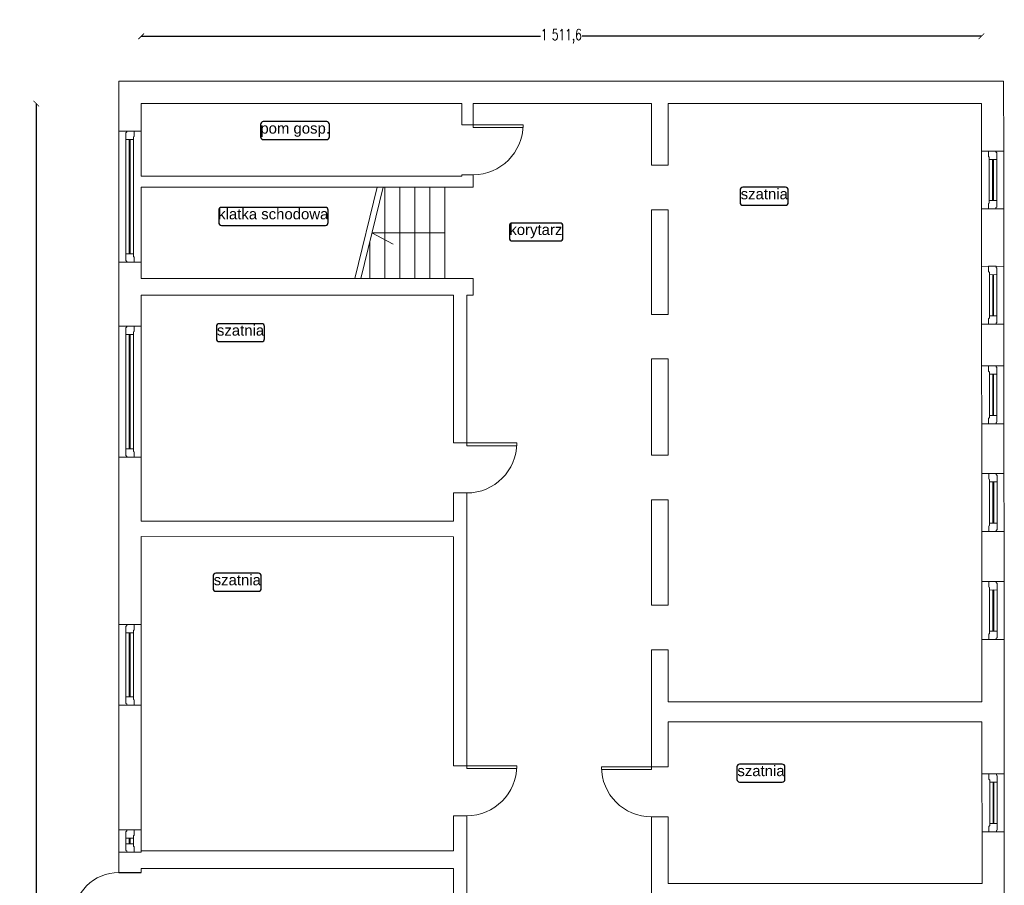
# Model space of a CAD drawing. Header units: centimetres. Extents: x -28146 to 19487, y -25160 to -2224.
# Tile 5 of 29: x -16576 to -14804, y -18077 to -16520. Entities that reach past the tile are written whole.
import ezdxf
from ezdxf.enums import TextEntityAlignment as Align

# ---------------------------------------------------------------- set-up
doc = ezdxf.new("R2010")
doc.units = ezdxf.units.CM
doc.header["$LTSCALE"] = 10
doc.linetypes.add('CONTINU', pattern=[0, 0])
for name, color, linetype, lineweight, true_color in [('IS_Okno_Drzwi', 7, 'Continuous', 9, 0x000000), ('IS_Room (Automatic)', 7, 'Continuous', 25, 0x000000), ('IS_Ściana1', 7, 'Continuous', 9, 0x000000)]:
    doc.layers.add(name, color=color, linetype=linetype, lineweight=lineweight, true_color=true_color)
doc.layers.add('Urzadzenia', color=7, linetype='CONTINU', lineweight=5)
doc.styles.add('Arial_____', font='arial.ttf')
doc.styles.add('styl1', font='simplex.shx', dxfattribs={"width": 0.7})
doc.dimstyles.new('100', dxfattribs={"dimtxt": 20, "dimasz": 10, "dimexe": 1.25, "dimexo": 0, "dimtad": 0, "dimdec": 1, "dimdsep": 46, "dimlunit": 6, "dimtxsty": 'styl1', "dimblk1": 'ARCHTICK', "dimblk2": 'ARCHTICK', "dimsah": 1, "dimcen": 5, "dimse1": 1, "dimse2": 1, "dimclrt": 256, "dimadec": 0, "dimazin": 0, "dimtfac": 1, "dimtdec": 1, "dimtmove": 0, "dimatfit": 3, "dimldrblk": 'ARCHTICK', "dimfxl": 1.25, "dimtolj": 1, "dimtzin": 0, "dimarcsym": 0})

# ---------------------------------------------------------------- blocks, each defined once
blk = doc.blocks.new('4_CoTo_OknoWScianie_1040_1200_400_150_0_15_0_0_ExportItem_1_50_0_False__87f71fa3-f148-4722-b574-2038bd8a55f3_ExportItem')
at = {"layer": 'IS_Okno_Drzwi', "lineweight": -2}
blk.add_lwpolyline([(-0.52, -0.075), (-0.425, -0.075), (-0.415, -0.065), (-0.415, -0.06), (-0.37, -0.06), (-0.37, 0.075), (-0.4875, 0.075), (-0.4975, 0.065), (-0.4975, 0.06), (-0.52, 0.06)], close=True, dxfattribs=at)
at = {"layer": 'IS_Okno_Drzwi', "lineweight": -2, "extrusion": (0, 0, -1)}
for points in [[(0.37, 0.075), (-0.37, 0.075), (-0.37, -0.06), (0.37, -0.06)], [(-0.52, -0.075), (-0.425, -0.075), (-0.415, -0.065), (-0.415, -0.06), (-0.37, -0.06), (-0.37, 0.075), (-0.4875, 0.075), (-0.4975, 0.065), (-0.4975, 0.06), (-0.52, 0.06)]]:
    blk.add_lwpolyline(points, close=True, dxfattribs=at)
at = {"layer": 'IS_Okno_Drzwi', "lineweight": -2, "extrusion": (0, 0, -1), "elevation": -0.001}
blk.add_lwpolyline([(0.37, 0.015), (-0.37, 0.015), (-0.37, 0), (0.37, 0)], close=True, dxfattribs=at)
blk = doc.blocks.new('4_CoTo_DrzwiWScianie_900_2000_240_100_0_50_0_0_ExportItem_1_50_0_False__87f71fa3-f148-4722-b574-2038bd8a55f3_ExportItem')
at = {"layer": 'IS_Okno_Drzwi', "lineweight": -2, "extrusion": (0, 0, -1)}
blk.add_lwpolyline([(-0.45, 1.02), (-0.45, 0.12), (-0.4, 0.12), (-0.4, 1.02)], close=True, dxfattribs=at)
at = {"layer": 'IS_Okno_Drzwi', "lineweight": -2}
blk.add_arc((0.45, 0.12), 0.9, 90, 180, dxfattribs=at)
blk = doc.blocks.new('4_CoTo_OknoWScianie_400_740_400_150_0_15_0_0_ExportItem_1_50_0_False__87f71fa3-f148-4722-b574-2038bd8a55f3_ExportItem')
at = {"layer": 'IS_Okno_Drzwi', "lineweight": -2}
blk.add_lwpolyline([(-0.2, -0.075), (-0.105, -0.075), (-0.095, -0.065), (-0.095, -0.06), (-0.05, -0.06), (-0.05, 0.075), (-0.1675, 0.075), (-0.1775, 0.065), (-0.1775, 0.06), (-0.2, 0.06)], close=True, dxfattribs=at)
at = {"layer": 'IS_Okno_Drzwi', "lineweight": -2, "extrusion": (0, 0, -1)}
for points in [[(0.05, 0.075), (-0.05, 0.075), (-0.05, -0.06), (0.05, -0.06)], [(-0.2, -0.075), (-0.105, -0.075), (-0.095, -0.065), (-0.095, -0.06), (-0.05, -0.06), (-0.05, 0.075), (-0.1675, 0.075), (-0.1775, 0.065), (-0.1775, 0.06), (-0.2, 0.06)]]:
    blk.add_lwpolyline(points, close=True, dxfattribs=at)
at = {"layer": 'IS_Okno_Drzwi', "lineweight": -2, "extrusion": (0, 0, -1), "elevation": -0.001}
blk.add_lwpolyline([(0.05, 0.015), (-0.05, 0.015), (-0.05, 0), (0.05, 0)], close=True, dxfattribs=at)
blk = doc.blocks.new('4_CoTo_OknoWScianie_1450_1110_400_150_0_15_0_0_ExportItem_1_50_0_False__87f71fa3-f148-4722-b574-2038bd8a55f3_ExportItem')
at = {"layer": 'IS_Okno_Drzwi', "lineweight": -2}
blk.add_lwpolyline([(-0.725, -0.075), (-0.63, -0.075), (-0.62, -0.065), (-0.62, -0.06), (-0.575, -0.06), (-0.575, 0.075), (-0.6925, 0.075), (-0.7025, 0.065), (-0.7025, 0.06), (-0.725, 0.06)], close=True, dxfattribs=at)
at = {"layer": 'IS_Okno_Drzwi', "lineweight": -2, "extrusion": (0, 0, -1)}
for points in [[(0.575, 0.075), (-0.575, 0.075), (-0.575, -0.06), (0.575, -0.06)], [(-0.725, -0.075), (-0.63, -0.075), (-0.62, -0.065), (-0.62, -0.06), (-0.575, -0.06), (-0.575, 0.075), (-0.6925, 0.075), (-0.7025, 0.065), (-0.7025, 0.06), (-0.725, 0.06)]]:
    blk.add_lwpolyline(points, close=True, dxfattribs=at)
at = {"layer": 'IS_Okno_Drzwi', "lineweight": -2, "extrusion": (0, 0, -1), "elevation": -0.001}
blk.add_lwpolyline([(0.575, 0.015), (-0.575, 0.015), (-0.575, 0), (0.575, 0)], close=True, dxfattribs=at)
blk = doc.blocks.new('4_CoTo_OknoWScianie_2360_1000_400_150_0_15_0_0_ExportItem_1_50_0_False__87f71fa3-f148-4722-b574-2038bd8a55f3_ExportItem')
at = {"layer": 'IS_Okno_Drzwi', "lineweight": -2}
blk.add_lwpolyline([(-1.18, -0.075), (-1.085, -0.075), (-1.075, -0.065), (-1.075, -0.06), (-1.03, -0.06), (-1.03, 0.075), (-1.1475, 0.075), (-1.1575, 0.065), (-1.1575, 0.06), (-1.18, 0.06)], close=True, dxfattribs=at)
at = {"layer": 'IS_Okno_Drzwi', "lineweight": -2, "extrusion": (0, 0, -1)}
for points in [[(1.03, 0.075), (-1.03, 0.075), (-1.03, -0.06), (1.03, -0.06)], [(-1.18, -0.075), (-1.085, -0.075), (-1.075, -0.065), (-1.075, -0.06), (-1.03, -0.06), (-1.03, 0.075), (-1.1475, 0.075), (-1.1575, 0.065), (-1.1575, 0.06), (-1.18, 0.06)]]:
    blk.add_lwpolyline(points, close=True, dxfattribs=at)
at = {"layer": 'IS_Okno_Drzwi', "lineweight": -2, "extrusion": (0, 0, -1), "elevation": -0.001}
blk.add_lwpolyline([(1.03, 0.015), (-1.03, 0.015), (-1.03, 0), (1.03, 0)], close=True, dxfattribs=at)
blk = doc.blocks.new('4_CoTo_DrzwiWScianie_900_2000_300_100_0_50_0_0_ExportItem_1_50_0_False__87f71fa3-f148-4722-b574-2038bd8a55f3_ExportItem')
at = {"layer": 'IS_Okno_Drzwi', "lineweight": -2, "extrusion": (0, 0, -1)}
blk.add_lwpolyline([(-0.45, 1.05), (-0.45, 0.15), (-0.4, 0.15), (-0.4, 1.05)], close=True, dxfattribs=at)
at = {"layer": 'IS_Okno_Drzwi', "lineweight": -2}
blk.add_arc((0.45, 0.15), 0.9, 90, 180, dxfattribs=at)
blk = doc.blocks.new('4_CoTo_DrzwiWScianie_900_2000_200_100_0_50_0_0_ExportItem_1_50_0_False__87f71fa3-f148-4722-b574-2038bd8a55f3_ExportItem')
at = {"layer": 'IS_Okno_Drzwi', "lineweight": -2, "extrusion": (0, 0, -1)}
blk.add_lwpolyline([(-0.45, 1), (-0.45, 0.1), (-0.4, 0.1), (-0.4, 1)], close=True, dxfattribs=at)
at = {"layer": 'IS_Okno_Drzwi', "lineweight": -2}
blk.add_arc((0.45, 0.1), 0.9, 90, 180, dxfattribs=at)
blk = doc.blocks.new('4_CoTo_DrzwiWScianie_820_2030_400_100_0_50_0_0_ExportItem_1_50_0_False__87f71fa3-f148-4722-b574-2038bd8a55f3_ExportItem')
at = {"layer": 'IS_Okno_Drzwi', "lineweight": -2, "extrusion": (0, 0, -1)}
blk.add_lwpolyline([(-0.41, 1.02), (-0.41, 0.2), (-0.36, 0.2), (-0.36, 1.02)], close=True, dxfattribs=at)
at = {"layer": 'IS_Okno_Drzwi', "lineweight": -2}
blk.add_arc((0.41, 0.2), 0.82, 90, 180, dxfattribs=at)
blk = doc.blocks.new('_ARCHTICK')
at = {"color": 0, "linetype": 'ByBlock', "const_width": 0.15}
blk.add_lwpolyline([(-0.5, -0.5), (0.5, 0.5)], dxfattribs=at)
blk = doc.blocks.new('*D482')
at = {"layer": 'Defpoints', "color": 0}
for p in [(-14845.6, -16549.5), (-16357.2, -16670.5), (-14845.6, -16670.5)]:
    blk.add_point(p, dxfattribs=at)
at = {"layer": 'Urzadzenia', "color": 0, "lineweight": -2}
for p, q in [((-16357.2, -16549.5), (-15638.7, -16549.5)), ((-14845.6, -16549.5), (-15564.1, -16549.5))]:
    blk.add_line(p, q, dxfattribs=at)
at = {"layer": 'Urzadzenia', "color": 0, "lineweight": -2, "xscale": 10, "yscale": 10, "zscale": 10, "rotation": 180}
blk.add_blockref('_ARCHTICK', (-16357.2, -16549.5), dxfattribs=at)
at = {"layer": 'Urzadzenia', "color": 0, "lineweight": -2, "xscale": 10, "yscale": 10, "zscale": 10}
blk.add_blockref('_ARCHTICK', (-14845.6, -16549.5), dxfattribs=at)
at = {"layer": 'Urzadzenia', "insert": (-15601.4, -16549.5), "char_height": 20, "attachment_point": 5, "style": 'styl1'}
blk.add_mtext('\\A1;1\xa0511,6', dxfattribs=at)
blk = doc.blocks.new('*D483')
at = {"layer": 'Defpoints', "color": 0}
for p in [(-16357.2, -16670.5), (-16545.9, -21555.5), (-16357.2, -21555.5)]:
    blk.add_point(p, dxfattribs=at)
at = {"layer": 'Urzadzenia', "color": 0, "lineweight": -2}
for p, q in [((-16545.9, -16670.5), (-16545.9, -19081.3)), ((-16545.9, -21555.5), (-16545.9, -19144.6))]:
    blk.add_line(p, q, dxfattribs=at)
at = {"layer": 'Urzadzenia', "color": 0, "lineweight": -2, "xscale": 10, "yscale": 10, "zscale": 10}
for p, rotation in [((-16545.9, -16670.5), 90), ((-16545.9, -21555.5), 270)]:
    blk.add_blockref('_ARCHTICK', p, dxfattribs=dict(at, rotation=rotation))
at = {"layer": 'Urzadzenia', "insert": (-16545.9, -19113), "char_height": 20, "attachment_point": 5, "rotation": 90, "style": 'styl1'}
blk.add_mtext('\\A1;4\xa0885', dxfattribs=at)

msp = doc.modelspace()

# ---------------------------------------------------------------- linework, layer by layer
msp.add_line((-16397.23, -18053.6, 9742.6), (-16357.23, -18053.6, 3207.47))
at = {"layer": 'IS_Room (Automatic)'}
for points, elevation in [([(-16137.46, -16735.33), (-16023.44, -16735.33, 0.4142136), (-16018.44, -16730.33), (-16018.44, -16708.04, 0.4142136), (-16023.44, -16703.04), (-16137.46, -16703.04, 0.4142136), (-16142.46, -16708.04), (-16142.46, -16730.33, 0.4142136)], 20660.2), ([(-15274.74, -16853.43), (-15198.16, -16853.43, 0.4142136), (-15193.16, -16848.43), (-15193.16, -16826.16, 0.4142136), (-15198.16, -16821.16), (-15274.74, -16821.16, 0.4142136), (-15279.74, -16826.16), (-15279.74, -16848.43, 0.4142136)], 20658.8), ([(-16212.71, -16889.54), (-16025.74, -16889.54, 0.4142136), (-16020.74, -16884.54), (-16020.74, -16862.26, 0.4142136), (-16025.74, -16857.26), (-16212.71, -16857.26, 0.4142136), (-16217.71, -16862.26), (-16217.71, -16884.54, 0.4142136)], 20660.1), ([(-15689.8, -16917.71), (-15603.4, -16917.71, 0.4142136), (-15598.4, -16912.71), (-15598.4, -16890.44, 0.4142136), (-15603.4, -16885.44), (-15689.8, -16885.44, 0.4142136), (-15694.8, -16890.44), (-15694.8, -16912.71, 0.4142136)], 20658), ([(-16216.89, -17098.74), (-16140.32, -17098.74, 0.4142136), (-16135.32, -17093.74), (-16135.32, -17071.47, 0.4142136), (-16140.32, -17066.47), (-16216.89, -17066.47, 0.4142136), (-16221.89, -17071.47), (-16221.89, -17093.74, 0.4142136)], 20658.9), ([(-16222.74, -17547.7), (-16146.16, -17547.7, 0.4142136), (-16141.16, -17542.7), (-16141.16, -17520.43, 0.4142136), (-16146.16, -17515.43), (-16222.74, -17515.43, 0.4142136), (-16227.74, -17520.43), (-16227.74, -17542.7, 0.4142136)], 20658.7), ([(-15280.58, -17891.06), (-15204.01, -17891.06, 0.4142136), (-15199.01, -17886.06), (-15199.01, -17863.79, 0.4142136), (-15204.01, -17858.79), (-15280.58, -17858.79, 0.4142136), (-15285.58, -17863.79), (-15285.58, -17886.06, 0.4142136)], 20658.6)]:
    msp.add_lwpolyline(points, format="xyb", close=True, dxfattribs=dict(at, elevation=elevation))
at = {"layer": 'IS_Ściana1'}
for p, q in [((-16397.23, -16720, 3207.47), (-16357.23, -16720, 3207.47)), ((-15760.23, -16708.67, 3207.47), (-15780.23, -16708.67, 3207.47)), ((-14805.54, -16755.96, 3207.47), (-14845.54, -16756, 3207.47)), ((-15409.23, -16781.59, 3207.47), (-15439.23, -16781.59, 3207.47)), ((-15760.23, -16798.67, 3207.47), (-15780.23, -16798.67, 3207.47)), ((-15932.67, -16821.18, 3207.47), (-15972.71, -16985.11, 3207.47)), ((-15922.04, -16821.18, 3207.47), (-15962.08, -16985.11, 3207.47)), ((-15918.63, -16985.11, 3207.47), (-15918.63, -16821.18, 3207.47)), ((-15891.63, -16985.11, 3207.47), (-15891.63, -16821.18, 3207.47)), ((-15864.63, -16985.11, 3207.47), (-15864.63, -16821.18, 3207.47)), ((-15837.63, -16985.11, 3207.47), (-15837.63, -16821.18, 3207.47)), ((-15810.63, -16985.11, 3207.47), (-15810.63, -16821.18, 3207.47)), ((-15409.23, -16861.59, 3207.47), (-15439.23, -16861.59, 3207.47)), ((-14805.46, -16859.96, 3207.47), (-14845.46, -16860, 3207.47)), ((-15810.63, -16903.14, 3207.47), (-15942.06, -16903.14, 3207.47)), ((-15942.06, -16903.14, 3207.47), (-15903.58, -16923.33, 3207.47)), ((-15945.63, -16985.11, 3207.47), (-15945.63, -16917.79, 3207.47)), ((-16397.23, -16956, 3207.47), (-16357.23, -16956, 3207.47)), ((-14805.38, -16963.26, 3207.47), (-14845.38, -16963.29, 3207.47)), ((-15409.23, -17049.93, 3207.47), (-15439.23, -17049.93, 3207.47)), ((-16397.23, -17070.74, 3207.47), (-16357.23, -17070.74, 3207.47)), ((-14805.3, -17067.26, 3207.47), (-14845.3, -17067.29, 3207.47)), ((-15409.23, -17129.93, 3207.47), (-15439.23, -17129.93, 3207.47)), ((-14805.24, -17142.29, 3207.47), (-14845.24, -17142.32, 3207.47)), ((-14805.16, -17246.29, 3207.47), (-14845.16, -17246.32, 3207.47)), ((-15771.41, -17280.94, 3207.47), (-15795.41, -17280.94, 3207.47)), ((-15409.23, -17303.19, 3207.47), (-15439.23, -17303.19, 3207.47)), ((-16397.23, -17306.74, 3207.47), (-16357.23, -17306.74, 3207.47)), ((-14805.09, -17336.11, 3207.47), (-14845.09, -17336.15, 3207.47)), ((-15771.41, -17370.94, 3207.47), (-15795.41, -17370.94, 3207.47)), ((-15409.23, -17383.19, 3207.47), (-15439.23, -17383.19, 3207.47)), ((-14805.01, -17440.11, 3207.47), (-14845.01, -17440.15, 3207.47)), ((-14804.93, -17530.46, 3207.47), (-14844.93, -17530.49, 3207.47)), ((-15409.23, -17572.99, 3207.47), (-15439.23, -17572.99, 3207.47)), ((-16397.23, -17607.66, 3207.47), (-16357.23, -17607.66, 3207.47)), ((-14804.85, -17634.46, 3207.47), (-14844.85, -17634.49, 3207.47)), ((-15409.23, -17652.99, 3207.47), (-15439.23, -17652.99, 3207.47)), ((-16397.23, -17752.66, 3207.47), (-16357.23, -17752.66, 3207.47)), ((-15771.41, -17861.51, 3207.47), (-15795.41, -17861.51, 3207.47)), ((-15409.23, -17863.41, 3207.47), (-15439.23, -17863.41, 3207.47)), ((-14804.66, -17876.37, 3207.47), (-14844.66, -17876.4, 3207.47)), ((-15771.41, -17951.51, 3207.47), (-15795.41, -17951.51, 3207.47)), ((-15409.23, -17953.41, 3207.47), (-15439.23, -17953.41, 3207.47)), ((-16397.23, -17977.04, 3207.47), (-16357.23, -17977.04, 3207.47)), ((-16397.23, -17977.04, 3207.47), (-16357.23, -17977.04, 3207.47)), ((-14804.58, -17980.37, 3207.47), (-14844.58, -17980.4, 3207.47)), ((-16397.23, -18017.04, 3207.47), (-16357.23, -18017.04, 3207.47))]:
    msp.add_line(p, q, dxfattribs=at)
at = {"layer": 'IS_Ściana1', "ltscale": 0.02}
msp.add_line((-16357.23, -18014.5, 3207.47), (-16357.23, -18017.04, 3207.47), dxfattribs=at)
at = {"layer": 'IS_Ściana1', "extrusion": (0, 1, 0)}
for points, elevation in [([(16397.23, 3207.47), (16357.23, 3207.47)], -16630.46), ([(15780.23, 3207.47), (16357.23, 3207.47)], -16630.46), ([(15760.23, 3207.47), (15780.23, 3207.47)], -16630.46), ([(15439.23, 3207.47), (15760.23, 3207.47)], -16630.46), ([(15409.23, 3207.47), (15439.23, 3207.47)], -16630.46), ([(14845.61, 3207.47), (15409.23, 3207.47)], -16630.46), ([(14805.64, 3207.47), (14845.61, 3207.47)], -16630.46), ([(15780.23, 3207.47), (16357.23, 3207.47)], -16670.46), ([(15439.23, 3207.47), (15760.23, 3207.47)], -16670.46), ([(14845.61, 3207.47), (15409.23, 3207.47)], -16670.46), ([(15780.23, 3207.47), (16357.23, 3207.47)], -16801.18), ([(15760.23, 3207.47), (16357.23, 3207.47)], -16821.18), ([(16357.23, 3207.47), (15760.23, 3207.47)], -16985.11), ([(16357.23, 3207.47), (15795.41, 3207.47)], -17015.11), ([(15760.23, 3207.47), (15771.41, 3207.47)], -17015.11), ([(15409.23, 3207.47), (14844.76, 3207.47)], -17746.59), ([(15409.23, 3207.47), (14844.74, 3207.47)], -17782.59), ([(16357.23, 3207.47), (15795.41, 3207.47)], -18014.5), ([(16357.23, 3207.47), (15795.41, 3207.47)], -18046.5)]:
    msp.add_lwpolyline(points, dxfattribs=dict(at, elevation=elevation))
at = {"layer": 'IS_Ściana1', "extrusion": (1, 0, 0)}
for points, elevation in [([(-16630.46, 3207.47), (-17070.74, 3207.47)], -16397.23), ([(-16670.46, 3207.47), (-16801.18, 3207.47)], -16357.23), ([(-16708.67, 3207.47), (-16670.46, 3207.47)], -15780.23), ([(-16708.67, 3207.47), (-16670.46, 3207.47)], -15760.23), ([(-16781.59, 3207.47), (-16670.46, 3207.47)], -15439.23), ([(-16781.59, 3207.47), (-16670.46, 3207.47)], -15409.23), ([(-16801.18, 3207.47), (-16798.67, 3207.47)], -15780.23), ([(-16801.18, 3207.47), (-16798.67, 3207.47)], -15760.23), ([(-16821.18, 3207.47), (-16801.18, 3207.47)], -15760.23), ([(-16821.18, 3207.47), (-16985.11, 3207.47)], -16357.23), ([(-17049.93, 3207.47), (-16861.59, 3207.47)], -15439.23), ([(-17049.93, 3207.47), (-16861.59, 3207.47)], -15409.23), ([(-17015.11, 3207.47), (-16985.11, 3207.47)], -15760.23), ([(-17015.11, 3207.47), (-17070.74, 3207.47)], -16357.23), ([(-17280.94, 3207.47), (-17015.11, 3207.47)], -15795.41), ([(-17280.94, 3207.47), (-17015.11, 3207.47)], -15771.41), ([(-17070.74, 3207.47), (-17306.74, 3207.47)], -16397.23), ([(-17070.74, 3207.47), (-17306.74, 3207.47)], -16357.23), ([(-17303.19, 3207.47), (-17129.93, 3207.47)], -15439.23), ([(-17303.19, 3207.47), (-17129.93, 3207.47)], -15409.23), ([(-17306.74, 3207.47), (-17421.46, 3207.47)], -16397.23), ([(-17306.74, 3207.47), (-17421.46, 3207.47)], -16357.23), ([(-17421.68, 3207.47), (-17370.94, 3207.47)], -15795.41), ([(-17421.68, 3207.47), (-17370.94, 3207.47)], -15771.41), ([(-17572.99, 3207.47), (-17383.19, 3207.47)], -15439.23), ([(-17572.99, 3207.47), (-17383.19, 3207.47)], -15409.23), ([(-17421.46, 3207.47), (-17449.46, 3207.47)], -16397.23), ([(-17449.68, 3207.47), (-17421.68, 3207.47)], -15771.41), ([(-17449.46, 3207.47), (-17607.66, 3207.47)], -16397.23), ([(-17449.46, 3207.47), (-17607.66, 3207.47)], -16357.23), ([(-17861.51, 3207.47), (-17449.68, 3207.47)], -15795.41), ([(-17861.51, 3207.47), (-17449.68, 3207.47)], -15771.41), ([(-17607.66, 3207.47), (-17752.66, 3207.47)], -16397.23), ([(-17607.66, 3207.47), (-17752.66, 3207.47)], -16357.23), ([(-17746.59, 3207.47), (-17652.99, 3207.47)], -15439.23), ([(-17746.59, 3207.47), (-17652.99, 3207.47)], -15409.23), ([(-17782.59, 3207.47), (-17746.59, 3207.47)], -15439.23), ([(-17752.66, 3207.47), (-17977.04, 3207.47)], -16397.23), ([(-17752.66, 3207.47), (-17977.04, 3207.47)], -16357.23), ([(-17863.41, 3207.47), (-17782.59, 3207.47)], -15439.23), ([(-17863.41, 3207.47), (-17782.59, 3207.47)], -15409.23), ([(-18014.5, 3207.47), (-17951.51, 3207.47)], -15795.41), ([(-18014.5, 3207.47), (-17951.51, 3207.47)], -15771.41), ([(-18073.56, 3207.47), (-17953.41, 3207.47)], -15439.23), ([(-18073.56, 3207.47), (-17953.41, 3207.47)], -15409.23), ([(-17977.04, 3207.47), (-18014.5, 3207.47)], -16397.23), ([(-17977.04, 3207.47), (-18014.5, 3207.47)], -16357.23), ([(-18014.5, 3207.47), (-18017.04, 3207.47)], -16397.23), ([(-18017.04, 3207.47), (-18046.5, 3207.47)], -16397.23), ([(-18046.5, 3207.47), (-18014.5, 3207.47)], -15771.41), ([(-18046.5, 3207.47), (-18053.6, 3207.47)], -16397.23), ([(-18046.5, 3207.47), (-18053.6, 3207.47)], -16357.23), ([(-18139.04, 3207.47), (-18046.5, 3207.47)], -15795.41), ([(-18139.04, 3207.47), (-18046.5, 3207.47)], -15771.41), ([(-18113.56, 3207.47), (-18073.56, 3207.47)], -15439.23)]:
    msp.add_lwpolyline(points, dxfattribs=dict(at, elevation=elevation))
at = {"layer": 'IS_Ściana1', "elevation": 3207.47}
for points in [[(-14805.54, -16755.96), (-14805.64, -16630.46)], [(-14845.54, -16756), (-14845.61, -16670.46)], [(-14845.46, -16860), (-14845.54, -16756)], [(-14805.46, -16859.96), (-14805.54, -16755.96)], [(-14845.38, -16963.29), (-14845.46, -16860)], [(-14805.38, -16963.26), (-14805.46, -16859.96)], [(-14845.3, -17067.29), (-14845.38, -16963.29)], [(-14805.3, -17067.26), (-14805.38, -16963.26)], [(-14845.24, -17142.32), (-14845.3, -17067.29)], [(-14845.16, -17246.32), (-14845.24, -17142.32)], [(-14805.16, -17246.29), (-14805.24, -17142.29)], [(-14845.09, -17336.15), (-14845.16, -17246.32)], [(-14805.09, -17336.11), (-14805.16, -17246.29)], [(-14845.01, -17440.15), (-14845.09, -17336.15)], [(-14805.01, -17440.11), (-14805.09, -17336.11)], [(-16357.23, -17421.46), (-15795.41, -17421.68)], [(-14844.93, -17530.49), (-14845.01, -17440.15)], [(-16357.23, -17449.46), (-15795.41, -17449.68)], [(-14844.85, -17634.49), (-14844.93, -17530.49)], [(-14804.85, -17634.46), (-14804.93, -17530.46)], [(-14844.76, -17746.59), (-14844.85, -17634.49)], [(-14804.76, -17746.56), (-14804.85, -17634.46)], [(-14804.74, -17782.56), (-14804.76, -17746.56)], [(-14804.66, -17876.37), (-14804.74, -17782.56)], [(-14844.58, -17980.4), (-14844.66, -17876.4)], [(-14804.58, -17980.37), (-14804.66, -17876.37)], [(-14844.51, -18073.6), (-14844.58, -17980.4)], [(-15409.23, -18073.56), (-14844.51, -18073.6)], [(-14804.48, -18113.57), (-14804.51, -18073.57)]]:
    msp.add_lwpolyline(points, dxfattribs=at)
at = {"layer": 'IS_Ściana1', "extrusion": (1, 0.000785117, 0)}
for points, elevation in [([(-17130.66, 3207.47), (-17055.63, 3207.47)], -14818.69), ([(-17518.83, 3207.47), (-17428.48, 3207.47)], -14818.69), ([(-17864.74, 3207.47), (-17770.93, 3207.47)], -14858.69), ([(-18061.94, 3207.47), (-17968.74, 3207.47)], -14818.69)]:
    msp.add_lwpolyline(points, dxfattribs=dict(at, elevation=elevation))

# ---------------------------------------------------------------- block references
at = {"layer": 'IS_Okno_Drzwi', "yscale": 100, "zscale": 100}
for name, p, xscale, rotation in [('4_CoTo_OknoWScianie_2360_1000_400_150_0_15_0_0_ExportItem_1_50_0_False__87f71fa3-f148-4722-b574-2038bd8a55f3_ExportItem', (-16377.23, -16838, 9743), -100, 89.99999999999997), ('4_CoTo_DrzwiWScianie_900_2000_200_100_0_50_0_0_ExportItem_1_50_0_False__87f71fa3-f148-4722-b574-2038bd8a55f3_ExportItem', (-15770.23, -16753.67, 9748), -100, 270), ('4_CoTo_OknoWScianie_1040_1200_400_150_0_15_0_0_ExportItem_1_50_0_False__87f71fa3-f148-4722-b574-2038bd8a55f3_ExportItem', (-14825.5, -16807.98, 9741.3), -100, 270.0449838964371), ('4_CoTo_OknoWScianie_1040_1200_400_150_0_15_0_0_ExportItem_1_50_0_False__87f71fa3-f148-4722-b574-2038bd8a55f3_ExportItem', (-14825.34, -17015.28, 9741.2), -100, 270.0449838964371), ('4_CoTo_OknoWScianie_2360_1000_400_150_0_15_0_0_ExportItem_1_50_0_False__87f71fa3-f148-4722-b574-2038bd8a55f3_ExportItem', (-16377.23, -17188.74, 9743), -100, 89.99999999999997), ('4_CoTo_OknoWScianie_1040_1200_400_150_0_15_0_0_ExportItem_1_50_0_False__87f71fa3-f148-4722-b574-2038bd8a55f3_ExportItem', (-14825.2, -17194.31, 9741.1), -100, 270.0449838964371), ('4_CoTo_DrzwiWScianie_900_2000_240_100_0_50_0_0_ExportItem_1_50_0_False__87f71fa3-f148-4722-b574-2038bd8a55f3_ExportItem', (-15783.41, -17325.94, 9747.8), -100, 270), ('4_CoTo_OknoWScianie_1040_1200_400_150_0_15_0_0_ExportItem_1_50_0_False__87f71fa3-f148-4722-b574-2038bd8a55f3_ExportItem', (-14825.05, -17388.13, 9741), -100, 270.0449838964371), ('4_CoTo_OknoWScianie_1040_1200_400_150_0_15_0_0_ExportItem_1_50_0_False__87f71fa3-f148-4722-b574-2038bd8a55f3_ExportItem', (-14824.89, -17582.48, 9740.9), -100, 270.0449838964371), ('4_CoTo_OknoWScianie_1450_1110_400_150_0_15_0_0_ExportItem_1_50_0_False__87f71fa3-f148-4722-b574-2038bd8a55f3_ExportItem', (-16377.23, -17680.16, 9742.9), -100, 89.99999999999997), ('4_CoTo_DrzwiWScianie_900_2000_240_100_0_50_0_0_ExportItem_1_50_0_False__87f71fa3-f148-4722-b574-2038bd8a55f3_ExportItem', (-15783.41, -17906.51, 9742.7), -100, 270), ('4_CoTo_DrzwiWScianie_900_2000_300_100_0_50_0_0_ExportItem_1_50_0_False__87f71fa3-f148-4722-b574-2038bd8a55f3_ExportItem', (-15424.23, -17908.41, 9745.8), 100, 90), ('4_CoTo_OknoWScianie_1040_1200_400_150_0_15_0_0_ExportItem_1_50_0_False__87f71fa3-f148-4722-b574-2038bd8a55f3_ExportItem', (-14824.62, -17928.38, 9740.8), -100, 270.0449838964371), ('4_CoTo_OknoWScianie_400_740_400_150_0_15_0_0_ExportItem_1_50_0_False__87f71fa3-f148-4722-b574-2038bd8a55f3_ExportItem', (-16377.23, -17997.04, 9742.8), -100, 89.99999999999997), ('4_CoTo_DrzwiWScianie_820_2030_400_100_0_50_0_0_ExportItem_1_50_0_False__87f71fa3-f148-4722-b574-2038bd8a55f3_ExportItem', (-16377.23, -18094.6, 9742.6), -100, 89.99999999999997)]:
    msp.add_blockref(name, p, dxfattribs=dict(at, xscale=xscale, rotation=rotation))

# ---------------------------------------------------------------- texts
at = {"layer": 'IS_Room (Automatic)', "style": 'Arial_____'}
for s, p in [('pom gosp.', (-16080.17, -16730.33, 20660.2)), ('szatnia', (-15236.3, -16848.43, 20658.8)), ('klatka schodowa', (-16119.54, -16884.54, 20660.1)), ('korytarz', (-15647.19, -16912.71, 20658)), ('szatnia', (-16178.45, -17093.74, 20658.9)), ('szatnia', (-16184.3, -17542.7, 20658.7)), ('szatnia', (-15242.14, -17886.06, 20658.6))]:
    msp.add_text(s, height=19.2, dxfattribs=at).set_placement(p, align=Align.BOTTOM_CENTER)

# ---------------------------------------------------------------- dimensions: what is measured, and where the dimension line sits
at = {"layer": 'Urzadzenia'}
dim = msp.add_linear_dim(base=(-14845.61, -16549.47), p1=(-16357.23, -16670.46, 3207.47), p2=(-14845.61, -16670.46, 3207.47), dimstyle='100', dxfattribs=at)
dim.commit()
dim.dimension.update_dxf_attribs({"geometry": '*D482', "text_midpoint": (-15601.42, -16549.47)})
dim = msp.add_linear_dim(base=(-16545.86, -21555.46), p1=(-16357.23, -16670.46), p2=(-16357.23, -21555.46, 3207.47), angle=90, dimstyle='100', dxfattribs=at)
dim.commit()
dim.dimension.update_dxf_attribs({"geometry": '*D483', "text_midpoint": (-16545.86, -19112.96)})

doc.saveas('drawing.dxf')
